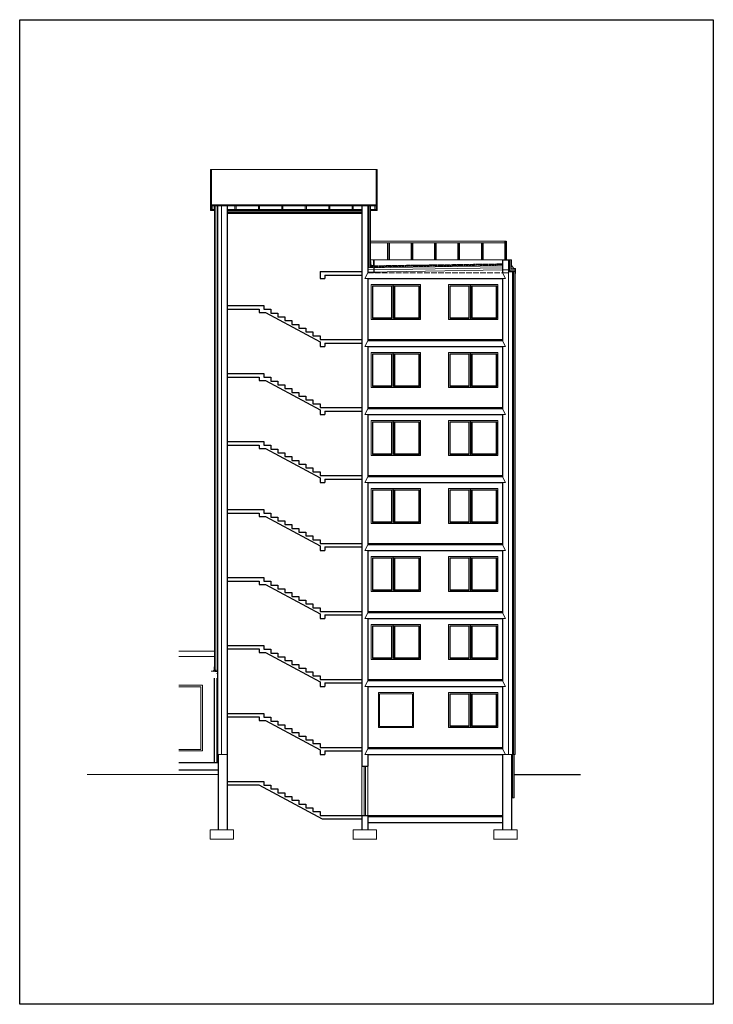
# Model space of a CAD drawing. Header units: millimetres. Extents: x -26513 to 76799, y 0 to 112149.
# Tile 29 of 98: x 928 to 3888, y 98201 to 102401. Entities that reach past the tile are written whole.
import ezdxf

# ---------------------------------------------------------------- set-up
doc = ezdxf.new("R2010")
doc.units = ezdxf.units.MM
doc.header["$LTSCALE"] = 2
doc.linetypes.add('ACAD_ISO02W100', pattern=[15, 12, -3])
doc.linetypes.add('ACAD_ISO03W100', pattern=[30, 12, -18])
doc.layers.add('istn.śiany', color=2, linetype='Continuous')
for name, color, linetype, lineweight in [('ocieplenie', 5, 'BATTING', 5), ('stolarka', 6, 'Continuous', 9), ('widok', 3, 'Continuous', 13)]:
    doc.layers.add(name, color=color, linetype=linetype, lineweight=lineweight)
doc.linetypes.add('BATTING', pattern='A,0.0001,-0.1,[134,ltypeshp.shx,S=0.1,R=0,X=-0.1,Y=0],-0.2,[134,ltypeshp.shx,S=0.1,R=180,X=0.1,Y=0],-0.1', length=0.4001)

msp = doc.modelspace()

# ---------------------------------------------------------------- linework, layer by layer
at = {"layer": 'Defpoints'}
msp.add_lwpolyline([(3888.2, 102400.9), (3888.2, 98200.9), (928.2, 98200.9), (928.2, 102400.9)], close=True, dxfattribs=at)
at = {"layer": 'istn.śiany'}
for p, q in [((1771.8, 101606.6), (1771.8, 99266.6)), ((1813.8, 101606.6), (1813.8, 98945.3)), ((2388.8, 101606.6), (2388.8, 99216.6)), ((2413.8, 101606.6), (2413.8, 101320.6)), ((2498.3, 101449.5), (2498.3, 101376.6)), ((2504.3, 101449.5), (2504.3, 101376.6)), ((2598.3, 101449.5), (2598.3, 101376.6)), ((2604.3, 101449.5), (2604.3, 101376.6)), ((2698.3, 101449.5), (2698.3, 101376.6)), ((2704.3, 101449.5), (2704.3, 101376.6)), ((2798.3, 101449.5), (2798.3, 101376.6)), ((2804.3, 101449.5), (2804.3, 101376.6)), ((2898.3, 101449.5), (2898.3, 101376.6)), ((2904.3, 101449.5), (2904.3, 101376.6)), ((2998.3, 101456.5), (2998.3, 101376.6)), ((3004.3, 101456.5), (3004.3, 101376.6)), ((2438.8, 101376.6), (2438.8, 101320.6)), ((2988.8, 101376.6), (2988.8, 101320.6)), ((2988.8, 101376.6), (3013.8, 101376.6)), ((3013.8, 101376.6), (3013.8, 101326.6)), ((2209.8, 101326.6), (2388.8, 101326.6)), ((2209.8, 101326.6), (2209.8, 101296.6)), ((2229.8, 101311.6), (2229.8, 101296.6)), ((2229.8, 101311.6), (2388.8, 101311.6)), ((3013.8, 101326.6), (3030.8, 101326.6)), ((3030.8, 101326.6), (3030.8, 99266.6)), ((2209.8, 101296.6), (2229.8, 101296.6)), ((2413.8, 101296.6), (2413.8, 101030.6)), ((2413.8, 101296.6), (2988.8, 101296.6)), ((2988.8, 101296.6), (2988.8, 101030.6)), ((1813.8, 101181.5), (1969.8, 101181.5)), ((1969.8, 101181.5), (1969.8, 101165.4)), ((1813.8, 101166.5), (1949.8, 101166.5)), ((1949.8, 101166.5), (1949.8, 101151.5)), ((1949.8, 101151.5), (1977.1, 101151.5)), ((1969.8, 101165.4), (1999.8, 101165.4)), ((1977.1, 101151.5), (2209.8, 101026.6)), ((1999.8, 101165.4), (1999.8, 101149.3)), ((1999.8, 101149.3), (2029.8, 101149.3)), ((2029.8, 101149.3), (2029.8, 101133.2)), ((2029.8, 101133.2), (2059.8, 101133.2)), ((2059.8, 101133.2), (2059.8, 101117.1)), ((2059.8, 101117.1), (2089.8, 101117.1)), ((2089.8, 101117.1), (2089.8, 101101)), ((2089.8, 101101), (2119.8, 101101)), ((2119.8, 101101), (2119.8, 101084.9)), ((2119.8, 101084.9), (2149.8, 101084.9)), ((2149.8, 101084.9), (2149.8, 101068.8)), ((2149.8, 101068.8), (2179.8, 101068.8)), ((2179.8, 101068.8), (2179.8, 101052.7)), ((2179.8, 101052.7), (2209.8, 101052.7)), ((2209.8, 101052.7), (2209.8, 101036.6)), ((2209.8, 101036.6), (2388.8, 101036.6)), ((2209.8, 101026.6), (2209.8, 101006.6)), ((2229.8, 101021.6), (2229.8, 101006.6)), ((2229.8, 101021.6), (2388.8, 101021.6)), ((2413.8, 101036.6), (2988.8, 101036.6)), ((2209.8, 101006.6), (2229.8, 101006.6)), ((2413.8, 101006.6), (2413.8, 100740.6)), ((2413.8, 101006.6), (2988.8, 101006.6)), ((2988.8, 101006.6), (2988.8, 100740.6)), ((1813.8, 100891.5), (1969.8, 100891.5)), ((1969.8, 100891.5), (1969.8, 100875.4)), ((1813.8, 100876.5), (1949.8, 100876.5)), ((1949.8, 100876.5), (1949.8, 100861.5)), ((1949.8, 100861.5), (1977.1, 100861.5)), ((1969.8, 100875.4), (1999.8, 100875.4)), ((1977.1, 100861.5), (2209.8, 100736.6)), ((1999.8, 100875.4), (1999.8, 100859.3)), ((1999.8, 100859.3), (2029.8, 100859.3)), ((2029.8, 100859.3), (2029.8, 100843.2)), ((2029.8, 100843.2), (2059.8, 100843.2)), ((2059.8, 100843.2), (2059.8, 100827.1)), ((2059.8, 100827.1), (2089.8, 100827.1)), ((2089.8, 100827.1), (2089.8, 100811)), ((2089.8, 100811), (2119.8, 100811)), ((2119.8, 100811), (2119.8, 100794.9)), ((2119.8, 100794.9), (2149.8, 100794.9)), ((2149.8, 100794.9), (2149.8, 100778.8)), ((2149.8, 100778.8), (2179.8, 100778.8)), ((2179.8, 100778.8), (2179.8, 100762.7)), ((2179.8, 100762.7), (2209.8, 100762.7)), ((2209.8, 100762.7), (2209.8, 100746.6)), ((2209.8, 100746.6), (2388.8, 100746.6)), ((2209.8, 100736.6), (2209.8, 100716.6)), ((2209.8, 100716.6), (2229.8, 100716.6)), ((2229.8, 100731.6), (2229.8, 100716.6)), ((2229.8, 100731.6), (2388.8, 100731.6)), ((2413.8, 100746.6), (2988.8, 100746.6)), ((2413.8, 100716.6), (2413.8, 100450.6)), ((2413.8, 100716.6), (2988.8, 100716.6)), ((2988.8, 100716.6), (2988.8, 100450.6)), ((1813.8, 100601.5), (1969.8, 100601.5)), ((1969.8, 100601.5), (1969.8, 100585.4)), ((1813.8, 100586.5), (1949.8, 100586.5)), ((1949.8, 100586.5), (1949.8, 100571.5)), ((1949.8, 100571.5), (1977.1, 100571.5)), ((1969.8, 100585.4), (1999.8, 100585.4)), ((1977.1, 100571.5), (2209.8, 100446.6)), ((1999.8, 100585.4), (1999.8, 100569.3)), ((1999.8, 100569.3), (2029.8, 100569.3)), ((2029.8, 100569.3), (2029.8, 100553.2)), ((2029.8, 100553.2), (2059.8, 100553.2)), ((2059.8, 100553.2), (2059.8, 100537.1)), ((2059.8, 100537.1), (2089.8, 100537.1)), ((2089.8, 100537.1), (2089.8, 100521)), ((2089.8, 100521), (2119.8, 100521)), ((2119.8, 100521), (2119.8, 100504.9)), ((2119.8, 100504.9), (2149.8, 100504.9)), ((2149.8, 100504.9), (2149.8, 100488.8)), ((2149.8, 100488.8), (2179.8, 100488.8)), ((2179.8, 100488.8), (2179.8, 100472.7)), ((2179.8, 100472.7), (2209.8, 100472.7)), ((2209.8, 100472.7), (2209.8, 100456.6)), ((2209.8, 100456.6), (2388.8, 100456.6)), ((2209.8, 100446.6), (2209.8, 100426.6)), ((2209.8, 100426.6), (2229.8, 100426.6)), ((2229.8, 100441.6), (2229.8, 100426.6)), ((2229.8, 100441.6), (2388.8, 100441.6)), ((2413.8, 100456.6), (2988.8, 100456.6)), ((2413.8, 100426.6), (2413.8, 100160.6)), ((2413.8, 100426.6), (2988.8, 100426.6)), ((2988.8, 100426.6), (2988.8, 100160.6)), ((1813.8, 100311.5), (1969.8, 100311.5)), ((1813.8, 100296.5), (1949.8, 100296.5)), ((1949.8, 100296.5), (1949.8, 100281.5)), ((1969.8, 100311.5), (1969.8, 100295.4)), ((1949.8, 100281.5), (1977.1, 100281.5)), ((1969.8, 100295.4), (1999.8, 100295.4)), ((1977.1, 100281.5), (2209.8, 100156.6)), ((1999.8, 100295.4), (1999.8, 100279.3)), ((1999.8, 100279.3), (2029.8, 100279.3)), ((2029.8, 100279.3), (2029.8, 100263.2)), ((2029.8, 100263.2), (2059.8, 100263.2)), ((2059.8, 100263.2), (2059.8, 100247.1)), ((2059.8, 100247.1), (2089.8, 100247.1)), ((2089.8, 100247.1), (2089.8, 100231)), ((2089.8, 100231), (2119.8, 100231)), ((2119.8, 100231), (2119.8, 100214.9)), ((2119.8, 100214.9), (2149.8, 100214.9)), ((2149.8, 100214.9), (2149.8, 100198.8)), ((2149.8, 100198.8), (2179.8, 100198.8)), ((2179.8, 100198.8), (2179.8, 100182.7)), ((2179.8, 100182.7), (2209.8, 100182.7)), ((2209.8, 100182.7), (2209.8, 100166.6)), ((2209.8, 100166.6), (2388.8, 100166.6)), ((2209.8, 100156.6), (2209.8, 100136.6)), ((2209.8, 100136.6), (2229.8, 100136.6)), ((2229.8, 100151.6), (2229.8, 100136.6)), ((2229.8, 100151.6), (2388.8, 100151.6)), ((2413.8, 100166.6), (2988.8, 100166.6)), ((2413.8, 100136.6), (2413.8, 99870.6)), ((2413.8, 100136.6), (2988.8, 100136.6)), ((2988.8, 100136.6), (2988.8, 99870.6)), ((1813.8, 100021.5), (1969.8, 100021.5)), ((1813.8, 100006.5), (1949.8, 100006.5)), ((1949.8, 100006.5), (1949.8, 99991.5)), ((1969.8, 100021.5), (1969.8, 100005.4)), ((1969.8, 100005.4), (1999.8, 100005.4)), ((1999.8, 100005.4), (1999.8, 99989.3)), ((1949.8, 99991.5), (1977.1, 99991.5)), ((1977.1, 99991.5), (2209.8, 99866.6)), ((1999.8, 99989.3), (2029.8, 99989.3)), ((2029.8, 99989.3), (2029.8, 99973.2)), ((2029.8, 99973.2), (2059.8, 99973.2)), ((2059.8, 99973.2), (2059.8, 99957.1)), ((2059.8, 99957.1), (2089.8, 99957.1)), ((2089.8, 99957.1), (2089.8, 99941)), ((2089.8, 99941), (2119.8, 99941)), ((2119.8, 99941), (2119.8, 99924.9)), ((2119.8, 99924.9), (2149.8, 99924.9)), ((2149.8, 99924.9), (2149.8, 99908.8)), ((2149.8, 99908.8), (2179.8, 99908.8)), ((2179.8, 99908.8), (2179.8, 99892.7)), ((2179.8, 99892.7), (2209.8, 99892.7)), ((2209.8, 99892.7), (2209.8, 99876.6)), ((2209.8, 99876.6), (2388.8, 99876.6)), ((2413.8, 99876.6), (2988.8, 99876.6)), ((2209.8, 99866.6), (2209.8, 99846.6)), ((2209.8, 99846.6), (2229.8, 99846.6)), ((2229.8, 99861.6), (2229.8, 99846.6)), ((2229.8, 99861.6), (2388.8, 99861.6)), ((2413.8, 99846.6), (2413.8, 99580.6)), ((2413.8, 99846.6), (2988.8, 99846.6)), ((2988.8, 99846.6), (2988.8, 99580.6)), ((1813.8, 99731.5), (1969.8, 99731.5)), ((1813.8, 99716.5), (1949.8, 99716.5)), ((1949.8, 99716.5), (1949.8, 99701.5)), ((1969.8, 99731.5), (1969.8, 99715.4)), ((1969.8, 99715.4), (1999.8, 99715.4)), ((1999.8, 99715.4), (1999.8, 99699.3)), ((1949.8, 99701.5), (1977.1, 99701.5)), ((1977.1, 99701.5), (2209.8, 99576.6)), ((1999.8, 99699.3), (2029.8, 99699.3)), ((2029.8, 99699.3), (2029.8, 99683.2)), ((2029.8, 99683.2), (2059.8, 99683.2)), ((2059.8, 99683.2), (2059.8, 99667.1)), ((2059.8, 99667.1), (2089.8, 99667.1)), ((2089.8, 99667.1), (2089.8, 99651)), ((1759.5, 99628), (1759.5, 99621.8)), ((1759.7, 99628), (1759.7, 99622)), ((1771.6, 99628), (1771.6, 99622)), ((1771.8, 99628), (1771.8, 99622)), ((2089.8, 99651), (2119.8, 99651)), ((2119.8, 99651), (2119.8, 99634.9)), ((2119.8, 99634.9), (2149.8, 99634.9)), ((2149.8, 99634.9), (2149.8, 99618.8)), ((1757.8, 99591.7), (1757.8, 99231.7)), ((1759.5, 99621.8), (1771.8, 99621.8)), ((1759.7, 99622), (1771.6, 99622)), ((1769.8, 99612.7), (1769.8, 99612.5)), ((1769.8, 99591.7), (1769.8, 99231.7)), ((2149.8, 99618.8), (2179.8, 99618.8)), ((2179.8, 99618.8), (2179.8, 99602.7)), ((2179.8, 99602.7), (2209.8, 99602.7)), ((2209.8, 99602.7), (2209.8, 99586.6)), ((2209.8, 99586.6), (2388.8, 99586.6)), ((2413.8, 99586.6), (2988.8, 99586.6)), ((2209.8, 99576.6), (2209.8, 99556.6)), ((2209.8, 99556.6), (2229.8, 99556.6)), ((2229.8, 99571.6), (2229.8, 99556.6)), ((2229.8, 99571.6), (2388.8, 99571.6)), ((2413.8, 99556.6), (2413.8, 99290.6)), ((2413.8, 99556.6), (2988.8, 99556.6)), ((2988.8, 99556.6), (2988.8, 99290.6)), ((1813.8, 99441.5), (1969.8, 99441.5)), ((1813.8, 99426.5), (1949.8, 99426.5)), ((1949.8, 99426.5), (1949.8, 99411.5)), ((1969.8, 99441.5), (1969.8, 99425.4)), ((1969.8, 99425.4), (1999.8, 99425.4)), ((1999.8, 99425.4), (1999.8, 99409.3)), ((1949.8, 99411.5), (1977.1, 99411.5)), ((1977.1, 99411.5), (2209.8, 99286.6)), ((1999.8, 99409.3), (2029.8, 99409.3)), ((2029.8, 99409.3), (2029.8, 99393.2)), ((2029.8, 99393.2), (2059.8, 99393.2)), ((2059.8, 99393.2), (2059.8, 99377.1)), ((2059.8, 99377.1), (2089.8, 99377.1)), ((2089.8, 99377.1), (2089.8, 99361)), ((2089.8, 99361), (2119.8, 99361)), ((2119.8, 99361), (2119.8, 99344.9)), ((2119.8, 99344.9), (2149.8, 99344.9)), ((2149.8, 99344.9), (2149.8, 99328.8)), ((2149.8, 99328.8), (2179.8, 99328.8)), ((2179.8, 99328.8), (2179.8, 99312.7)), ((2179.8, 99312.7), (2209.8, 99312.7)), ((2209.8, 99312.7), (2209.8, 99296.6)), ((2209.8, 99296.6), (2388.8, 99296.6)), ((2413.8, 99296.6), (2988.8, 99296.6)), ((1775.8, 99266.6), (1775.8, 98945.3)), ((2209.8, 99286.6), (2209.8, 99266.6)), ((2209.8, 99266.6), (2229.8, 99266.6)), ((2229.8, 99281.6), (2229.8, 99266.6)), ((2229.8, 99281.6), (2388.8, 99281.6)), ((2413.8, 99266.6), (2413.8, 99216.6)), ((2413.8, 99266.6), (2988.8, 99266.6)), ((2988.8, 99266.6), (2988.8, 99000.6)), ((3026.8, 99266.6), (3026.8, 98945.3)), ((1607.8, 99231.7), (1775.8, 99231.7)), ((2388.8, 99216.6), (2413.8, 99216.6)), ((1607.8, 99201.7), (1775.8, 99201.7)), ((3038.8, 99181.6), (3321.5, 99181.6)), ((1813.8, 99151.5), (1969.8, 99151.5)), ((1813.8, 99136.5), (1949.2, 99136.5)), ((1949.2, 99136.5), (2219.2, 98991.6)), ((1969.8, 99151.5), (1969.8, 99135.4)), ((1969.8, 99135.4), (1999.8, 99135.4)), ((1999.8, 99135.4), (1999.8, 99119.3)), ((1999.8, 99119.3), (2029.8, 99119.3)), ((2029.8, 99119.3), (2029.8, 99103.2)), ((2029.8, 99103.2), (2059.8, 99103.2)), ((2059.8, 99103.2), (2059.8, 99087.1)), ((2059.8, 99087.1), (2089.8, 99087.1)), ((2089.8, 99087.1), (2089.8, 99071)), ((2089.8, 99071), (2119.8, 99071)), ((2119.8, 99071), (2119.8, 99054.9)), ((2119.8, 99054.9), (2149.8, 99054.9)), ((2149.8, 99054.9), (2149.8, 99038.8)), ((2149.8, 99038.8), (2179.8, 99038.8)), ((2179.8, 99038.8), (2179.8, 99022.7)), ((2179.8, 99022.7), (2209.8, 99022.7)), ((2209.8, 99022.7), (2209.8, 99006.6)), ((2209.8, 99006.6), (2413.8, 99006.6)), ((2388.8, 99006.6), (2388.8, 98945.3)), ((2413.8, 99006.6), (2413.8, 99000.6)), ((2413.8, 99006.6), (2988.8, 99006.6)), ((2413.8, 99000.6), (2413.8, 98945.3)), ((2988.8, 99000.6), (2988.8, 98945.3)), ((2219.2, 98991.6), (2388.8, 98991.6)), ((2413.8, 98976.6), (2988.8, 98976.6))]:
    msp.add_line(p, q, dxfattribs=at)
at = {"layer": 'istn.śiany', "linetype": 'ACAD_ISO03W100'}
for p, q in [((1754.3, 99621.7), (1759.3, 99626.7)), ((1759.3, 99626.7), (1759.3, 99621.7))]:
    msp.add_line(p, q, dxfattribs=at)
at = {"layer": 'ocieplenie', "linetype": 'Continuous'}
for p, q in [((1759.8, 101606.6), (1759.8, 99622)), ((2425.8, 101606.6), (2425.5, 101342.8)), ((2438.3, 101377.3), (2438.3, 101348.4)), ((2988.3, 101359.5), (2982.1, 101359.4)), ((2988.3, 101377.1), (2988.3, 101359.5)), ((2988.3, 101377.1), (3026.3, 101377.1)), ((3013.8, 101376.6), (3025.8, 101376.6)), ((3025.8, 101376.6), (3025.8, 101338.6)), ((3026.3, 101377.1), (3026.3, 101352.1)), ((3026.3, 101352.1), (3037.3, 101339.1)), ((3025.8, 101338.6), (3042.8, 101338.6)), ((3030.8, 101326.6), (3042.8, 101326.6)), ((3037.3, 101339.1), (3044, 101339.1)), ((3042.8, 101338.6), (3042.8, 99266.6)), ((3044, 101339.1), (3044, 101318.6)), ((1754.3, 99622.2), (1758.3, 99626.2)), ((1758.3, 99639), (1759.2, 99640.3)), ((1758.3, 99639), (1758.3, 99626.2)), ((1759.2, 99640.3), (1759.2, 99641.7)), ((1746.6, 99622.2), (1744.8, 99621.7)), ((1746.6, 99622.2), (1754.3, 99622.2)), ((3030.8, 99266.6), (3042.8, 99266.6)), ((3038.8, 99266.6), (3038.8, 99081.6)), ((3026.8, 99081.6), (3038.8, 99081.6))]:
    msp.add_line(p, q, dxfattribs=at)
at = {"layer": 'ocieplenie'}
for p, q in [((1765.8, 101606.6), (1765.8, 99622.2)), ((1813.8, 101581.6), (2388.8, 101581.6)), ((3019.8, 101376.6), (3019.8, 101326.6)), ((3019.8, 101332.6), (3042.8, 101332.6)), ((3036.8, 101326.6), (3036.8, 99266.6)), ((3032.8, 99266.6), (3032.8, 99081.6))]:
    msp.add_line(p, q, dxfattribs=at)
at = {"layer": 'ocieplenie', "linetype": 'BATTING'}
for p, q in [((2419.8, 101606.6), (2419.8, 101342.7)), ((2413.8, 101333.5), (2988.7, 101342.2))]:
    msp.add_line(p, q, dxfattribs=at)
at = {"layer": 'stolarka'}
for p, q in [((2428.8, 101270.6), (2428.8, 101121.6)), ((2428.8, 101270.6), (2638.8, 101270.6)), ((2433.8, 101265.6), (2433.8, 101126.6)), ((2433.8, 101265.6), (2633.8, 101265.6)), ((2435.8, 101263.6), (2435.8, 101128.6)), ((2435.8, 101263.6), (2514.8, 101263.6)), ((2514.8, 101263.6), (2514.8, 101128.6)), ((2516.8, 101265.6), (2516.8, 101126.6)), ((2521.8, 101268.6), (2521.8, 101121.6)), ((2526.8, 101265.6), (2526.8, 101126.6)), ((2528.8, 101263.6), (2528.8, 101128.6)), ((2528.8, 101263.6), (2631.8, 101263.6)), ((2631.8, 101263.6), (2631.8, 101128.6)), ((2633.8, 101265.6), (2633.8, 101126.6)), ((2638.8, 101270.6), (2638.8, 101121.6)), ((2758.8, 101270.6), (2968.8, 101270.6)), ((2758.8, 101270.6), (2758.8, 101121.6)), ((2763.8, 101265.6), (2963.8, 101265.6)), ((2763.8, 101265.6), (2763.8, 101126.6)), ((2765.8, 101263.6), (2844.8, 101263.6)), ((2765.8, 101263.6), (2765.8, 101128.6)), ((2844.8, 101263.6), (2844.8, 101128.6)), ((2846.8, 101265.6), (2846.8, 101126.6)), ((2851.8, 101268.6), (2851.8, 101121.6)), ((2856.8, 101265.6), (2856.8, 101126.6)), ((2858.8, 101263.6), (2961.8, 101263.6)), ((2858.8, 101263.6), (2858.8, 101128.6)), ((2961.8, 101263.6), (2961.8, 101128.6)), ((2963.8, 101265.6), (2963.8, 101126.6)), ((2968.8, 101270.6), (2968.8, 101121.6)), ((2428.8, 101121.6), (2638.8, 101121.6)), ((2433.8, 101126.6), (2516.8, 101126.6)), ((2435.8, 101128.6), (2514.8, 101128.6)), ((2526.8, 101126.6), (2633.8, 101126.6)), ((2528.8, 101128.6), (2631.8, 101128.6)), ((2758.8, 101121.6), (2968.8, 101121.6)), ((2763.8, 101126.6), (2846.8, 101126.6)), ((2765.8, 101128.6), (2844.8, 101128.6)), ((2856.8, 101126.6), (2963.8, 101126.6)), ((2858.8, 101128.6), (2961.8, 101128.6)), ((2428.8, 100980.6), (2428.8, 100831.6)), ((2428.8, 100980.6), (2638.8, 100980.6)), ((2433.8, 100975.6), (2433.8, 100836.6)), ((2433.8, 100975.6), (2633.8, 100975.6)), ((2435.8, 100973.6), (2435.8, 100838.6)), ((2435.8, 100973.6), (2514.8, 100973.6)), ((2514.8, 100973.6), (2514.8, 100838.6)), ((2516.8, 100975.6), (2516.8, 100836.6)), ((2521.8, 100978.6), (2521.8, 100831.6)), ((2526.8, 100975.6), (2526.8, 100836.6)), ((2528.8, 100973.6), (2528.8, 100838.6)), ((2528.8, 100973.6), (2631.8, 100973.6)), ((2631.8, 100973.6), (2631.8, 100838.6)), ((2633.8, 100975.6), (2633.8, 100836.6)), ((2638.8, 100980.6), (2638.8, 100831.6)), ((2758.8, 100980.6), (2968.8, 100980.6)), ((2758.8, 100980.6), (2758.8, 100831.6)), ((2763.8, 100975.6), (2963.8, 100975.6)), ((2763.8, 100975.6), (2763.8, 100836.6)), ((2765.8, 100973.6), (2844.8, 100973.6)), ((2765.8, 100973.6), (2765.8, 100838.6)), ((2844.8, 100973.6), (2844.8, 100838.6)), ((2846.8, 100975.6), (2846.8, 100836.6)), ((2851.8, 100978.6), (2851.8, 100831.6)), ((2856.8, 100975.6), (2856.8, 100836.6)), ((2858.8, 100973.6), (2961.8, 100973.6)), ((2858.8, 100973.6), (2858.8, 100838.6)), ((2961.8, 100973.6), (2961.8, 100838.6)), ((2963.8, 100975.6), (2963.8, 100836.6)), ((2968.8, 100980.6), (2968.8, 100831.6)), ((2428.8, 100831.6), (2638.8, 100831.6)), ((2433.8, 100836.6), (2516.8, 100836.6)), ((2435.8, 100838.6), (2514.8, 100838.6)), ((2526.8, 100836.6), (2633.8, 100836.6)), ((2528.8, 100838.6), (2631.8, 100838.6)), ((2758.8, 100831.6), (2968.8, 100831.6)), ((2763.8, 100836.6), (2846.8, 100836.6)), ((2765.8, 100838.6), (2844.8, 100838.6)), ((2856.8, 100836.6), (2963.8, 100836.6)), ((2858.8, 100838.6), (2961.8, 100838.6)), ((2428.8, 100690.6), (2428.8, 100541.6)), ((2428.8, 100690.6), (2638.8, 100690.6)), ((2433.8, 100685.6), (2433.8, 100546.6)), ((2433.8, 100685.6), (2633.8, 100685.6)), ((2435.8, 100683.6), (2435.8, 100548.6)), ((2435.8, 100683.6), (2514.8, 100683.6)), ((2514.8, 100683.6), (2514.8, 100548.6)), ((2516.8, 100685.6), (2516.8, 100546.6)), ((2521.8, 100688.6), (2521.8, 100541.6)), ((2526.8, 100685.6), (2526.8, 100546.6)), ((2528.8, 100683.6), (2528.8, 100548.6)), ((2528.8, 100683.6), (2631.8, 100683.6)), ((2631.8, 100683.6), (2631.8, 100548.6)), ((2633.8, 100685.6), (2633.8, 100546.6)), ((2638.8, 100690.6), (2638.8, 100541.6)), ((2758.8, 100690.6), (2968.8, 100690.6)), ((2758.8, 100690.6), (2758.8, 100541.6)), ((2763.8, 100685.6), (2963.8, 100685.6)), ((2763.8, 100685.6), (2763.8, 100546.6)), ((2765.8, 100683.6), (2844.8, 100683.6)), ((2765.8, 100683.6), (2765.8, 100548.6)), ((2844.8, 100683.6), (2844.8, 100548.6)), ((2846.8, 100685.6), (2846.8, 100546.6)), ((2851.8, 100688.6), (2851.8, 100541.6)), ((2856.8, 100685.6), (2856.8, 100546.6)), ((2858.8, 100683.6), (2961.8, 100683.6)), ((2858.8, 100683.6), (2858.8, 100548.6)), ((2961.8, 100683.6), (2961.8, 100548.6)), ((2963.8, 100685.6), (2963.8, 100546.6)), ((2968.8, 100690.6), (2968.8, 100541.6)), ((2435.8, 100548.6), (2514.8, 100548.6)), ((2528.8, 100548.6), (2631.8, 100548.6)), ((2765.8, 100548.6), (2844.8, 100548.6)), ((2858.8, 100548.6), (2961.8, 100548.6)), ((2428.8, 100541.6), (2638.8, 100541.6)), ((2433.8, 100546.6), (2516.8, 100546.6)), ((2526.8, 100546.6), (2633.8, 100546.6)), ((2758.8, 100541.6), (2968.8, 100541.6)), ((2763.8, 100546.6), (2846.8, 100546.6)), ((2856.8, 100546.6), (2963.8, 100546.6)), ((2428.8, 100400.6), (2428.8, 100251.6)), ((2428.8, 100400.6), (2638.8, 100400.6)), ((2433.8, 100395.6), (2433.8, 100256.6)), ((2433.8, 100395.6), (2633.8, 100395.6)), ((2435.8, 100393.6), (2435.8, 100258.6)), ((2435.8, 100393.6), (2514.8, 100393.6)), ((2514.8, 100393.6), (2514.8, 100258.6)), ((2516.8, 100395.6), (2516.8, 100256.6)), ((2521.8, 100398.6), (2521.8, 100251.6)), ((2526.8, 100395.6), (2526.8, 100256.6)), ((2528.8, 100393.6), (2528.8, 100258.6)), ((2528.8, 100393.6), (2631.8, 100393.6)), ((2631.8, 100393.6), (2631.8, 100258.6)), ((2633.8, 100395.6), (2633.8, 100256.6)), ((2638.8, 100400.6), (2638.8, 100251.6)), ((2758.8, 100400.6), (2968.8, 100400.6)), ((2758.8, 100400.6), (2758.8, 100251.6)), ((2763.8, 100395.6), (2963.8, 100395.6)), ((2763.8, 100395.6), (2763.8, 100256.6)), ((2765.8, 100393.6), (2844.8, 100393.6)), ((2765.8, 100393.6), (2765.8, 100258.6)), ((2844.8, 100393.6), (2844.8, 100258.6)), ((2846.8, 100395.6), (2846.8, 100256.6)), ((2851.8, 100398.6), (2851.8, 100251.6)), ((2856.8, 100395.6), (2856.8, 100256.6)), ((2858.8, 100393.6), (2961.8, 100393.6)), ((2858.8, 100393.6), (2858.8, 100258.6)), ((2961.8, 100393.6), (2961.8, 100258.6)), ((2963.8, 100395.6), (2963.8, 100256.6)), ((2968.8, 100400.6), (2968.8, 100251.6)), ((2433.8, 100256.6), (2516.8, 100256.6)), ((2435.8, 100258.6), (2514.8, 100258.6)), ((2526.8, 100256.6), (2633.8, 100256.6)), ((2528.8, 100258.6), (2631.8, 100258.6)), ((2763.8, 100256.6), (2846.8, 100256.6)), ((2765.8, 100258.6), (2844.8, 100258.6)), ((2856.8, 100256.6), (2963.8, 100256.6)), ((2858.8, 100258.6), (2961.8, 100258.6)), ((2428.8, 100251.6), (2638.8, 100251.6)), ((2758.8, 100251.6), (2968.8, 100251.6)), ((2428.8, 100110.6), (2428.8, 99961.6)), ((2428.8, 100110.6), (2638.8, 100110.6)), ((2433.8, 100105.6), (2433.8, 99966.6)), ((2433.8, 100105.6), (2633.8, 100105.6)), ((2435.8, 100103.6), (2435.8, 99968.6)), ((2435.8, 100103.6), (2514.8, 100103.6)), ((2514.8, 100103.6), (2514.8, 99968.6)), ((2516.8, 100105.6), (2516.8, 99966.6)), ((2521.8, 100108.6), (2521.8, 99961.6)), ((2526.8, 100105.6), (2526.8, 99966.6)), ((2528.8, 100103.6), (2528.8, 99968.6)), ((2528.8, 100103.6), (2631.8, 100103.6)), ((2631.8, 100103.6), (2631.8, 99968.6)), ((2633.8, 100105.6), (2633.8, 99966.6)), ((2638.8, 100110.6), (2638.8, 99961.6)), ((2758.8, 100110.6), (2968.8, 100110.6)), ((2758.8, 100110.6), (2758.8, 99961.6)), ((2763.8, 100105.6), (2963.8, 100105.6)), ((2763.8, 100105.6), (2763.8, 99966.6)), ((2765.8, 100103.6), (2844.8, 100103.6)), ((2765.8, 100103.6), (2765.8, 99968.6)), ((2844.8, 100103.6), (2844.8, 99968.6)), ((2846.8, 100105.6), (2846.8, 99966.6)), ((2851.8, 100108.6), (2851.8, 99961.6)), ((2856.8, 100105.6), (2856.8, 99966.6)), ((2858.8, 100103.6), (2961.8, 100103.6)), ((2858.8, 100103.6), (2858.8, 99968.6)), ((2961.8, 100103.6), (2961.8, 99968.6)), ((2963.8, 100105.6), (2963.8, 99966.6)), ((2968.8, 100110.6), (2968.8, 99961.6)), ((2428.8, 99961.6), (2638.8, 99961.6)), ((2433.8, 99966.6), (2516.8, 99966.6)), ((2435.8, 99968.6), (2514.8, 99968.6)), ((2526.8, 99966.6), (2633.8, 99966.6)), ((2528.8, 99968.6), (2631.8, 99968.6)), ((2758.8, 99961.6), (2968.8, 99961.6)), ((2763.8, 99966.6), (2846.8, 99966.6)), ((2765.8, 99968.6), (2844.8, 99968.6)), ((2856.8, 99966.6), (2963.8, 99966.6)), ((2858.8, 99968.6), (2961.8, 99968.6)), ((2428.8, 99820.6), (2638.8, 99820.6)), ((2428.8, 99820.6), (2428.8, 99671.6)), ((2433.8, 99815.6), (2633.8, 99815.6)), ((2433.8, 99815.6), (2433.8, 99676.6)), ((2435.8, 99813.6), (2514.8, 99813.6)), ((2435.8, 99813.6), (2435.8, 99678.6)), ((2514.8, 99813.6), (2514.8, 99678.6)), ((2516.8, 99815.6), (2516.8, 99676.6)), ((2521.8, 99818.6), (2521.8, 99671.6)), ((2526.8, 99815.6), (2526.8, 99676.6)), ((2528.8, 99813.6), (2631.8, 99813.6)), ((2528.8, 99813.6), (2528.8, 99678.6)), ((2631.8, 99813.6), (2631.8, 99678.6)), ((2633.8, 99815.6), (2633.8, 99676.6)), ((2638.8, 99820.6), (2638.8, 99671.6)), ((2758.8, 99820.6), (2758.8, 99671.6)), ((2758.8, 99820.6), (2968.8, 99820.6)), ((2763.8, 99815.6), (2763.8, 99676.6)), ((2763.8, 99815.6), (2963.8, 99815.6)), ((2765.8, 99813.6), (2765.8, 99678.6)), ((2765.8, 99813.6), (2844.8, 99813.6)), ((2844.8, 99813.6), (2844.8, 99678.6)), ((2846.8, 99815.6), (2846.8, 99676.6)), ((2851.8, 99818.6), (2851.8, 99671.6)), ((2856.8, 99815.6), (2856.8, 99676.6)), ((2858.8, 99813.6), (2858.8, 99678.6)), ((2858.8, 99813.6), (2961.8, 99813.6)), ((2961.8, 99813.6), (2961.8, 99678.6)), ((2963.8, 99815.6), (2963.8, 99676.6)), ((2968.8, 99820.6), (2968.8, 99671.6)), ((2428.8, 99671.6), (2638.8, 99671.6)), ((2433.8, 99676.6), (2516.8, 99676.6)), ((2435.8, 99678.6), (2514.8, 99678.6)), ((2526.8, 99676.6), (2633.8, 99676.6)), ((2528.8, 99678.6), (2631.8, 99678.6)), ((2758.8, 99671.6), (2968.8, 99671.6)), ((2763.8, 99676.6), (2846.8, 99676.6)), ((2765.8, 99678.6), (2844.8, 99678.6)), ((2856.8, 99676.6), (2963.8, 99676.6)), ((2858.8, 99678.6), (2961.8, 99678.6)), ((1607.8, 99561.7), (1707.8, 99561.7)), ((1607.8, 99555.7), (1701.8, 99555.7)), ((1701.8, 99555.7), (1701.8, 99287.7)), ((1707.8, 99561.7), (1707.8, 99281.7)), ((2458.8, 99530.6), (2458.8, 99381.6)), ((2458.8, 99530.6), (2608.8, 99530.6)), ((2463.8, 99525.6), (2463.8, 99386.6)), ((2463.8, 99525.6), (2603.8, 99525.6)), ((2603.8, 99525.6), (2603.8, 99386.6)), ((2608.8, 99530.6), (2608.8, 99381.6)), ((2758.8, 99530.6), (2968.8, 99530.6)), ((2758.8, 99530.6), (2758.8, 99381.6)), ((2763.8, 99525.6), (2963.8, 99525.6)), ((2763.8, 99525.6), (2763.8, 99386.6)), ((2765.8, 99523.6), (2844.8, 99523.6)), ((2765.8, 99523.6), (2765.8, 99388.6)), ((2844.8, 99523.6), (2844.8, 99388.6)), ((2846.8, 99525.6), (2846.8, 99386.6)), ((2851.8, 99528.6), (2851.8, 99381.6)), ((2856.8, 99525.6), (2856.8, 99386.6)), ((2858.8, 99523.6), (2961.8, 99523.6)), ((2858.8, 99523.6), (2858.8, 99388.6)), ((2961.8, 99523.6), (2961.8, 99388.6)), ((2963.8, 99525.6), (2963.8, 99386.6)), ((2968.8, 99530.6), (2968.8, 99381.6)), ((2458.8, 99381.6), (2608.8, 99381.6)), ((2463.8, 99386.6), (2603.8, 99386.6)), ((2758.8, 99381.6), (2968.8, 99381.6)), ((2763.8, 99386.6), (2846.8, 99386.6)), ((2765.8, 99388.6), (2844.8, 99388.6)), ((2856.8, 99386.6), (2963.8, 99386.6)), ((2858.8, 99388.6), (2961.8, 99388.6)), ((1607.8, 99287.7), (1701.8, 99287.7)), ((1607.8, 99281.7), (1707.8, 99281.7)), ((2388.8, 99216.6), (2388.8, 99006.6)), ((2398.8, 99216.6), (2398.8, 99006.6)), ((2403.8, 99216.6), (2403.8, 99006.6)), ((2413.8, 99216.6), (2413.8, 99006.6))]:
    msp.add_line(p, q, dxfattribs=at)
at = {"layer": 'widok'}
for p, q in [((1741.8, 101761.6), (2453.8, 101761.6)), ((1741.8, 101761.6), (1741.8, 101586.6)), ((1746.8, 101761.6), (1746.8, 101586.6)), ((2448.8, 101761.6), (2448.8, 101586.6)), ((2453.8, 101761.6), (2453.8, 101586.6)), ((1746.8, 101611.6), (2448.8, 101611.6)), ((1746.8, 101606.6), (2448.8, 101606.6)), ((1751.8, 101606.6), (1751.8, 101591.6)), ((1788.8, 101606.6), (1788.8, 99266.6)), ((1846.8, 101606.6), (1846.8, 101591.6)), ((1851.8, 101606.6), (1851.8, 101591.6)), ((1946.8, 101606.6), (1946.8, 101591.6)), ((1951.8, 101606.6), (1951.8, 101591.6)), ((2046.8, 101606.6), (2046.8, 101591.6)), ((2051.8, 101606.6), (2051.8, 101591.6)), ((2146.8, 101606.6), (2146.8, 101591.6)), ((2151.8, 101606.6), (2151.8, 101591.6)), ((2246.8, 101606.6), (2246.8, 101591.6)), ((2251.8, 101606.6), (2251.8, 101591.6)), ((2346.8, 101606.6), (2346.8, 101591.6)), ((2351.8, 101606.6), (2351.8, 101591.6)), ((2443.8, 101606.6), (2443.8, 101591.6)), ((1741.8, 101586.6), (1759.8, 101586.6)), ((1746.8, 101591.6), (1759.8, 101591.6)), ((1813.8, 101591.6), (2388.8, 101591.6)), ((1813.8, 101586.6), (2388.8, 101586.6)), ((1813.8, 101576.6), (2388.8, 101576.6)), ((1813.8, 101574.6), (2388.8, 101574.6)), ((2425.8, 101591.6), (2448.8, 101591.6)), ((2425.8, 101586.6), (2453.8, 101586.6)), ((2425.8, 101456.5), (3004.3, 101456.5)), ((2425.8, 101449.5), (2998.3, 101449.5)), ((2413.8, 101342.6), (2988.8, 101351.2)), ((2425.5, 101376.6), (2988.8, 101376.6)), ((2426.3, 101368.7), (2425.5, 101370)), ((2425.8, 101356.4), (2430.1, 101352.1)), ((2425.8, 101355.4), (2430.1, 101351.1)), ((2426.3, 101368.7), (2426.3, 101356.4)), ((2426.3, 101356.4), (2430.1, 101352.6)), ((2437.3, 101352.7), (2430.1, 101352.6)), ((2401.3, 101296.6), (2413.8, 101320.6)), ((2413.9, 101324.5), (2988.9, 101333.2)), ((2988.8, 101333.2), (3013.8, 101333.2)), ((2988.8, 101321.2), (3013.8, 101321.2)), ((3001.3, 101296.6), (2988.8, 101320.6)), ((3013.8, 101326.6), (3013.8, 99266.6)), ((2401.3, 101296.6), (2413.8, 101296.6)), ((2988.8, 101296.6), (3001.3, 101296.6)), ((2401.3, 101006.6), (2413.8, 101030.6)), ((2413.8, 101030.6), (2988.8, 101030.6)), ((3001.3, 101006.6), (2988.8, 101030.6)), ((2401.3, 101006.6), (2413.8, 101006.6)), ((2988.8, 101006.6), (3001.3, 101006.6)), ((2401.3, 100716.6), (2413.8, 100740.6)), ((2401.3, 100716.6), (2413.8, 100716.6)), ((2413.8, 100740.6), (2988.8, 100740.6)), ((3001.3, 100716.6), (2988.8, 100740.6)), ((2988.8, 100716.6), (3001.3, 100716.6)), ((2401.3, 100426.6), (2413.8, 100450.6)), ((2401.3, 100426.6), (2413.8, 100426.6)), ((2413.8, 100450.6), (2988.8, 100450.6)), ((3001.3, 100426.6), (2988.8, 100450.6)), ((2988.8, 100426.6), (3001.3, 100426.6)), ((2401.3, 100136.6), (2413.8, 100160.6)), ((2401.3, 100136.6), (2413.8, 100136.6)), ((2413.8, 100160.6), (2988.8, 100160.6)), ((3001.3, 100136.6), (2988.8, 100160.6)), ((2988.8, 100136.6), (3001.3, 100136.6)), ((2401.3, 99846.6), (2413.8, 99870.6)), ((2401.3, 99846.6), (2413.8, 99846.6)), ((2413.8, 99870.6), (2988.8, 99870.6)), ((3001.3, 99846.6), (2988.8, 99870.6)), ((2988.8, 99846.6), (3001.3, 99846.6)), ((1607.8, 99706.7), (1758.8, 99706.7)), ((1607.8, 99684.7), (1758.8, 99684.7)), ((2401.3, 99556.6), (2413.8, 99580.6)), ((2401.3, 99556.6), (2413.8, 99556.6)), ((2413.8, 99580.6), (2988.8, 99580.6)), ((3001.3, 99556.6), (2988.8, 99580.6)), ((2988.8, 99556.6), (3001.3, 99556.6)), ((2401.3, 99266.6), (2413.8, 99290.6)), ((2413.8, 99290.6), (2988.8, 99290.6)), ((3001.3, 99266.6), (2988.8, 99290.6)), ((1771.8, 99266.6), (1813.8, 99266.6)), ((2401.3, 99266.6), (2413.8, 99266.6)), ((2988.8, 99266.6), (3030.8, 99266.6)), ((1215.9, 99181.6), (1775.8, 99181.6)), ((2413.8, 99000.6), (2988.8, 99000.6)), ((1741.3, 98945.3), (1741.3, 98905.3)), ((1741.3, 98945.3), (1841.2, 98945.3)), ((1841.2, 98945.3), (1841.2, 98905.3)), ((2351.3, 98945.3), (2451.3, 98945.3)), ((2351.3, 98945.3), (2351.3, 98903.8)), ((2451.3, 98945.3), (2451.3, 98903.8)), ((2951.3, 98945.3), (3051.3, 98945.3)), ((2951.3, 98945.3), (2951.3, 98903.8)), ((3051.3, 98945.3), (3051.3, 98903.8)), ((1741.3, 98905.3), (1841.2, 98905.3)), ((2351.3, 98905.3), (2451.3, 98905.3)), ((2951.3, 98905.3), (3051.3, 98905.3))]:
    msp.add_line(p, q, dxfattribs=at)
at = {"layer": 'widok', "linetype": 'ACAD_ISO02W100', "lineweight": 30, "ltscale": 0.3}
msp.add_line((2425.7, 101350.8), (2988.8, 101359.2), dxfattribs=at)
at = {"layer": 'widok', "linetype": 'ACAD_ISO02W100', "lineweight": 30, "ltscale": 0.4}
msp.add_line((2425.8, 101347.8), (2988.8, 101356.2), dxfattribs=at)
at = {"layer": 'widok', "linetype": 'ACAD_ISO02W100'}
msp.add_line((2413.8, 101320.9), (2988.8, 101320.9), dxfattribs=at)

doc.saveas('drawing.dxf')
